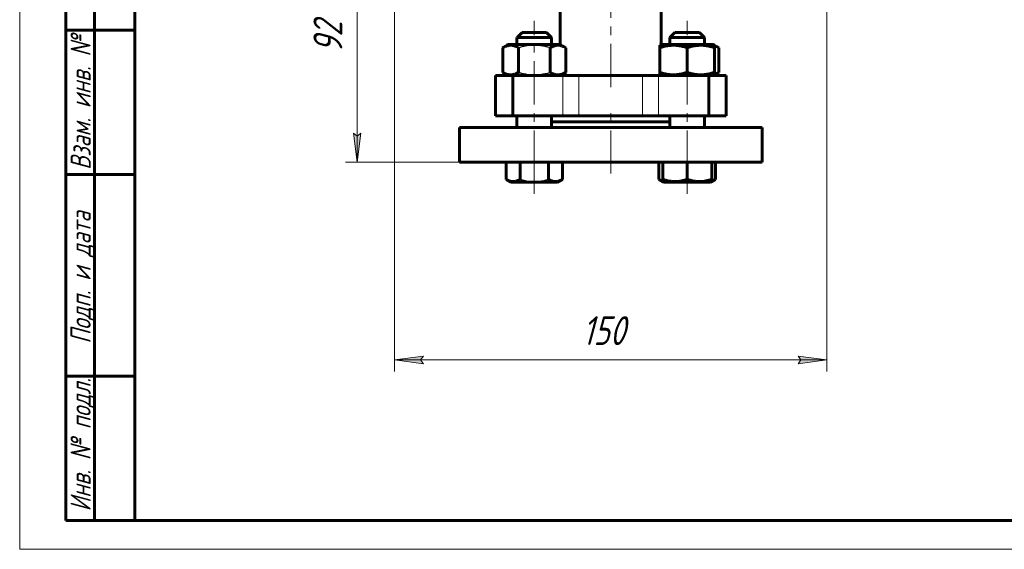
# Model space of a CAD drawing. Header units: millimetres. Extents: x 0 to 420, y 0 to 297.
# Tile 1 of 19: x 0 to 171, y 0 to 92. Entities that reach past the tile are written whole.
import ezdxf

# ---------------------------------------------------------------- set-up
doc = ezdxf.new("R2010")
doc.units = ezdxf.units.MM
for name, pattern in [('K5LT-1', [0]), ('K5LT_AXLED', [12, 7.5, -1.5, 1.5, -1.5]), ('K5LT_BASIC', [0]), ('K5LT_THIN', [0])]:
    doc.linetypes.add(name, pattern=pattern)
doc.layers.add('Системный слой', color=7, linetype='Continuous')
doc.layers.add('Системный слой (1)', color=7, linetype='Continuous', true_color=0x6c6c6c)
doc.styles.add('KDIMTEXTSTYLE', font='txt', dxfattribs={"width": 0.96, "oblique": 15, "height": 5})
doc.styles.add('KTEXTSTYLE', font='txt', dxfattribs={"width": 0.96, "height": 5})
doc.dimstyles.new('KDIMSTYLE (0.50)', dxfattribs={"dimtxt": 5, "dimasz": 1, "dimexe": 2, "dimexo": 0, "dimgap": 1, "dimtad": 1, "dimlfac": 2, "dimtxsty": 'KDIMTEXTSTYLE', "dimsah": 1, "dimcen": 0, "dimdle": 1, "dimadec": 0, "dimazin": 0, "dimtfac": 0.667, "dimtmove": 0, "dimatfit": 3, "dimfxl": 1, "dimtvp": 1, "dimtolj": 1, "dimtzin": 0, "dimarcsym": 0})

# ---------------------------------------------------------------- blocks, each defined once
blk = doc.blocks.new('U4')
at = {"layer": 'Системный слой (1)', "color": 143, "linetype": 'K5LT_BASIC', "lineweight": 60, "true_color": 0x33acca}
for p, q in [((118.79, 87.54), (118.79, 88.77)), ((118.79, 73.14), (118.79, 75.14))]:
    blk.add_line(p, q, dxfattribs=at)
blk = doc.blocks.new('U5')
at = {"layer": 'Системный слой (1)', "color": 143, "linetype": 'K5LT_BASIC', "lineweight": 60, "true_color": 0x33acca}
for p, q in [((112.79, 87.54), (112.79, 88.77)), ((112.79, 73.14), (112.79, 75.14))]:
    blk.add_line(p, q, dxfattribs=at)
blk = doc.blocks.new('U6')
at = {"layer": 'Системный слой (1)', "color": 143, "linetype": 'K5LT_BASIC', "lineweight": 60, "true_color": 0x33acca}
for p, q in [((111.75, 63.64), (115.79, 63.64)), ((115.79, 63.64), (119.83, 63.64))]:
    blk.add_line(p, q, dxfattribs=at)
blk = doc.blocks.new('U7')
at = {"layer": 'Системный слой (1)', "color": 143, "linetype": 'K5LT_BASIC', "lineweight": 60, "true_color": 0x33acca}
for p, q in [((120.79, 87.22), (120.54, 87.31)), ((121.03, 87.11), (120.79, 87.22)), ((121.28, 86.98), (121.03, 87.11))]:
    blk.add_line(p, q, dxfattribs=at)
blk = doc.blocks.new('U8')
at = {"layer": 'Системный слой (1)', "color": 143, "linetype": 'K5LT_BASIC', "lineweight": 60, "true_color": 0x33acca}
for p, q in [((120.54, 82.38), (120.79, 82.46)), ((120.79, 82.46), (121.03, 82.58)), ((121.03, 82.58), (121.28, 82.71))]:
    blk.add_line(p, q, dxfattribs=at)
blk = doc.blocks.new('U9')
at = {"layer": 'Системный слой (1)', "color": 143, "linetype": 'K5LT_BASIC', "lineweight": 60, "true_color": 0x33acca}
for p, q in [((110.88, 64.15), (111.1, 64.03)), ((111.1, 64.03), (111.32, 63.93)), ((111.32, 63.93), (111.54, 63.85))]:
    blk.add_line(p, q, dxfattribs=at)
blk = doc.blocks.new('U10')
at = {"layer": 'Системный слой (1)', "color": 143, "linetype": 'K5LT_BASIC', "lineweight": 60, "true_color": 0x33acca}
for p, q in [((120.04, 63.85), (120.26, 63.93)), ((120.26, 63.93), (120.48, 64.03)), ((120.48, 64.03), (120.7, 64.15))]:
    blk.add_line(p, q, dxfattribs=at)
blk = doc.blocks.new('U11')
at = {"layer": 'Системный слой (1)', "color": 143, "linetype": 'K5LT_BASIC', "lineweight": 60, "true_color": 0x33acca}
for p, q in [((112.68, 75.1), (112.63, 75.14)), ((112.73, 75.06), (112.68, 75.1)), ((112.79, 75.02), (112.73, 75.06))]:
    blk.add_line(p, q, dxfattribs=at)
blk = doc.blocks.new('U12')
at = {"layer": 'Системный слой (1)', "color": 143, "linetype": 'K5LT_BASIC', "lineweight": 60, "true_color": 0x33acca}
for p, q in [((92.33, 75.06), (92.27, 75.02)), ((92.39, 75.1), (92.33, 75.06)), ((92.44, 75.14), (92.39, 75.1))]:
    blk.add_line(p, q, dxfattribs=at)
blk = doc.blocks.new('U13')
at = {"layer": 'Системный слой (1)', "color": 143, "linetype": 'K5LT_BASIC', "lineweight": 60, "true_color": 0x33acca}
for p, q in [((112.68, 73.19), (112.63, 73.14)), ((112.73, 73.23), (112.68, 73.19)), ((112.79, 73.27), (112.73, 73.23))]:
    blk.add_line(p, q, dxfattribs=at)
blk = doc.blocks.new('U14')
at = {"layer": 'Системный слой (1)', "color": 143, "linetype": 'K5LT_BASIC', "lineweight": 60, "true_color": 0x33acca}
for p, q in [((92.33, 73.23), (92.27, 73.27)), ((92.39, 73.19), (92.33, 73.23)), ((92.44, 73.14), (92.39, 73.19))]:
    blk.add_line(p, q, dxfattribs=at)
blk = doc.blocks.new('U15')
at = {"layer": 'Системный слой (1)', "color": 143, "linetype": 'K5LT_BASIC', "lineweight": 60, "true_color": 0x33acca}
for p, q in [((86.27, 87.54), (86.27, 88.77)), ((86.27, 73.14), (86.27, 75.14))]:
    blk.add_line(p, q, dxfattribs=at)
blk = doc.blocks.new('U16')
at = {"layer": 'Системный слой (1)', "color": 143, "linetype": 'K5LT_BASIC', "lineweight": 60, "true_color": 0x33acca}
for p, q in [((92.27, 87.54), (92.27, 88.77)), ((92.27, 73.14), (92.27, 75.14))]:
    blk.add_line(p, q, dxfattribs=at)
blk = doc.blocks.new('D0')
at = {"layer": 'Системный слой (1)'}
for points in [[(70.03, 32.18), (69.53, 32.84), (70.03, 33.49), (65.03, 32.84)], [(135.03, 32.18), (140.03, 32.84), (135.03, 33.49), (135.53, 32.84)]]:
    blk.add_hatch(color=7, dxfattribs=at).paths.add_polyline_path(points)
at = {"layer": 'Системный слой (1)', "color": 7, "linetype": 'K5LT_THIN', "lineweight": 18, "true_color": 0xffffff}
for p, q in [((65.03, 98.64), (65.03, 30.84)), ((140.03, 98.64), (140.03, 30.84)), ((65.03, 32.84), (70.03, 33.49)), ((70.03, 32.18), (65.03, 32.84)), ((65.03, 32.84), (140.03, 32.84)), ((70.03, 33.49), (69.53, 32.84)), ((69.53, 32.84), (70.03, 32.18)), ((135.53, 32.84), (135.03, 33.49)), ((135.03, 33.49), (140.03, 32.84)), ((140.03, 32.84), (135.03, 32.18)), ((135.03, 32.18), (135.53, 32.84))]:
    blk.add_line(p, q, dxfattribs=at)
blk.add_wipeout([(97.59, 33.84), (97.59, 41.22), (107.08, 41.22), (107.08, 33.84)]).dxf.layer = 'Системный слой (1)'
at = {"layer": 'Системный слой (1)', "color": 7, "insert": (97.59, 40.42), "char_height": 5, "attachment_point": 1, "style": 'KTEXTSTYLE'}
blk.add_mtext('\\fArial|b0|c204|p34;\\H5.0;\\W1.000;\\Q15;\\fGOST Type AU|b0|i0|c204|p34;\\Q15;\\W0.960;150', dxfattribs=at)
blk = doc.blocks.new('KDIMARROW_01')
at = {"layer": 'Системный слой'}
blk.add_hatch(color=0, dxfattribs=at).paths.add_polyline_path([(0, 0), (-5, 0.66), (-4.5, 0), (-5, -0.66)])
at = {"layer": 'Системный слой', "color": 0, "linetype": 'K5LT_THIN', "lineweight": 18}
for p, q in [((-4.5, 0), (-5, 0.66)), ((-5, 0.66), (0, 0)), ((0, 0), (-5, -0.66)), ((-5, -0.66), (-4.5, 0))]:
    blk.add_line(p, q, dxfattribs=at)
at = {"layer": 'Системный слой (1)', "color": 0, "linetype": 'K5LT_THIN', "lineweight": 18}
blk.add_line((102.53, 113.14), (102.03, 113.14), dxfattribs=at)
blk = doc.blocks.new('D4')
at = {"layer": 'Системный слой (1)'}
for points in [[(59.2, 108.14), (58.54, 113.14), (57.89, 108.14), (58.54, 108.64)], [(58.54, 67.14), (59.2, 72.14), (58.54, 71.64), (57.89, 72.14)]]:
    blk.add_hatch(color=7, dxfattribs=at).paths.add_polyline_path(points)
at = {"layer": 'Системный слой (1)', "color": 7, "linetype": 'K5LT_THIN', "lineweight": 18, "true_color": 0xffffff}
for p, q in [((65.03, 113.14), (56.54, 113.14)), ((57.89, 108.14), (58.54, 113.14)), ((58.54, 113.14), (59.2, 108.14)), ((58.54, 67.14), (58.54, 113.14)), ((58.54, 108.64), (57.89, 108.14)), ((59.2, 108.14), (58.54, 108.64)), ((58.54, 67.14), (57.89, 72.14)), ((57.89, 72.14), (58.54, 71.64)), ((58.54, 71.64), (59.2, 72.14)), ((59.2, 72.14), (58.54, 67.14)), ((76.28, 67.14), (56.54, 67.14))]:
    blk.add_line(p, q, dxfattribs=at)
blk.add_wipeout([(57.54, 86.06), (50.16, 86.06), (50.16, 93.9), (57.54, 93.9)]).dxf.layer = 'Системный слой (1)'
at = {"layer": 'Системный слой (1)', "color": 7, "insert": (50.96, 86.06), "char_height": 5, "attachment_point": 1, "rotation": 90, "style": 'KTEXTSTYLE'}
blk.add_mtext('\\fArial|b0|c204|p34;\\H5.0;\\W1.000;\\Q15;\\fGOST Type AU|b0|i0|c204|p34;\\Q15;\\W0.960;92', dxfattribs=at)
blk = doc.blocks.new('U204')
at = {"color": 7, "linetype": 'K5LT_THIN', "lineweight": 18, "true_color": 0xffffff}
for p, q in [((0, 0), (0, 297)), ((420, 0), (0, 0))]:
    blk.add_line(p, q, dxfattribs=at)
at = {"color": 143, "linetype": 'K5LT_BASIC', "lineweight": 60, "true_color": 0x33acca}
for p, q in [((20, 5), (20, 292)), ((8, 5), (8, 150)), ((13, 5), (13, 150)), ((20, 90), (8, 90)), ((20, 65), (8, 65)), ((20, 30), (8, 30)), ((20, 5), (8, 5)), ((415, 5), (20, 5))]:
    blk.add_line(p, q, dxfattribs=at)
at = {"color": 7, "char_height": 3.5, "attachment_point": 1, "rotation": 90, "style": 'KTEXTSTYLE'}
for s, insert in [('\\fArial|b0|c204|p34;\\H5.0;\\W1.000;\\Q15;\\fGOST Type AU|b0|i0|c204|p34;\\Q15;\\W0.960;\\H3.50;Взам. инв. №', (8.82, 65.8)), ('\\fArial|b0|c204|p34;\\H5.0;\\W1.000;\\Q15;\\fGOST Type AU|b0|i0|c204|p34;\\Q15;\\W0.960;\\H3.50;Подп. и дата', (8.82, 35.66)), ('\\fArial|b0|c204|p34;\\H5.0;\\W1.000;\\Q15;\\fGOST Type AU|b0|i0|c204|p34;\\Q15;\\W0.960;\\H3.50;Инв. № подл.', (8.82, 6.57))]:
    blk.add_mtext(s, dxfattribs=dict(at, insert=insert))

msp = doc.modelspace()

# ---------------------------------------------------------------- linework, layer by layer
at = {"layer": 'Системный слой (1)', "color": 30, "linetype": 'K5LT_AXLED', "lineweight": 18, "true_color": 0xff8000}
msp.add_line((102.532, 80.144), (102.532, 142.8531), dxfattribs=at)
at = {"layer": 'Системный слой (1)', "color": 143, "linetype": 'K5LT_BASIC', "lineweight": 60, "true_color": 0x33acca}
for p, q in [((93.782, 87.544), (93.782, 93.394)), ((111.282, 87.544), (111.282, 93.394)), ((86.2737, 88.769), (87.1487, 89.644)), ((87.1487, 89.644), (91.3987, 89.644)), ((92.2737, 88.769), (91.3987, 89.644)), ((112.7902, 88.769), (113.6652, 89.644)), ((113.6652, 89.644), (117.9152, 89.644)), ((118.7902, 88.769), (117.9152, 89.644)), ((83.7889, 86.9826), (84.7612, 87.544)), ((84.5237, 87.4069), (84.7612, 87.544)), ((93.7862, 87.544), (84.7612, 87.544)), ((86.2737, 88.769), (92.2737, 88.769)), ((94.7585, 86.9826), (93.7862, 87.544)), ((111.0402, 87.4069), (111.2777, 87.544)), ((111.0402, 86.9826), (111.0402, 87.4069)), ((120.3027, 87.544), (111.2777, 87.544)), ((112.7902, 88.769), (118.7902, 88.769)), ((121.275, 86.9826), (120.3027, 87.544)), ((120.5402, 87.4069), (120.3027, 87.544)), ((120.5402, 87.4069), (120.5402, 86.9826)), ((83.7889, 82.7054), (83.7889, 86.9826)), ((86.5313, 82.7054), (86.5313, 86.9826)), ((92.0161, 82.7054), (92.0161, 86.9826)), ((94.7585, 82.7054), (94.7585, 86.9826)), ((111.0402, 82.7054), (111.0402, 86.9826)), ((115.7902, 82.7054), (115.7902, 86.9826)), ((120.5402, 82.7054), (120.5402, 86.9826)), ((121.275, 82.7054), (121.275, 86.9826)), ((82.532, 75.144), (82.532, 82.144)), ((82.532, 82.144), (85.5301, 82.144)), ((84.7612, 82.144), (83.7889, 82.7054)), ((84.7612, 82.144), (84.5237, 82.2811)), ((94.2404, 82.144), (85.5301, 82.144)), ((85.5301, 75.144), (85.5301, 82.144)), ((93.7862, 82.144), (94.7585, 82.7054)), ((94.2404, 82.144), (97.0042, 82.144)), ((108.0597, 82.144), (97.0042, 82.144)), ((108.0597, 82.144), (110.8235, 82.144)), ((119.5338, 82.144), (110.8235, 82.144)), ((111.0402, 82.2811), (111.0402, 82.7054)), ((111.2777, 82.144), (111.0402, 82.2811)), ((119.5338, 82.144), (122.532, 82.144)), ((119.5338, 75.144), (119.5338, 82.144)), ((120.3027, 82.144), (121.275, 82.7054)), ((120.3027, 82.144), (120.5402, 82.2811)), ((120.5402, 82.7054), (120.5402, 82.2811)), ((122.532, 75.144), (122.532, 82.144)), ((82.532, 75.144), (85.5301, 75.144)), ((94.2404, 75.144), (85.5301, 75.144)), ((112.7902, 74.144), (92.2737, 74.144)), ((97.0042, 75.144), (94.2404, 75.144)), ((108.0597, 75.144), (97.0042, 75.144)), ((110.8235, 75.144), (108.0597, 75.144)), ((119.5338, 75.144), (110.8235, 75.144)), ((119.5338, 75.144), (122.532, 75.144)), ((76.282, 73.144), (128.782, 73.144)), ((76.282, 67.144), (76.282, 73.144)), ((128.782, 67.144), (128.782, 73.144)), ((76.282, 67.144), (128.782, 67.144)), ((84.3662, 67.144), (84.3662, 64.1463)), ((86.82, 67.144), (86.82, 64.1463)), ((91.7274, 67.144), (91.7274, 64.1463)), ((94.1812, 67.144), (94.1812, 64.1463)), ((110.8827, 67.144), (110.8827, 64.1463)), ((111.5402, 67.144), (111.5402, 64.1463)), ((115.7902, 67.144), (115.7902, 64.1463)), ((120.0402, 67.144), (120.0402, 64.1463)), ((120.6977, 67.144), (120.6977, 64.1463)), ((84.3662, 64.1463), (85.2362, 63.644)), ((85.0237, 63.7667), (85.2362, 63.644)), ((85.2362, 63.644), (93.3112, 63.644)), ((94.1812, 64.1463), (93.3112, 63.644)), ((93.5237, 63.7667), (93.3112, 63.644)), ((110.8827, 64.1463), (111.7527, 63.644)), ((111.5402, 63.7667), (111.5402, 64.1463)), ((111.5402, 63.7667), (111.7527, 63.644)), ((120.6977, 64.1463), (119.8277, 63.644)), ((120.0402, 63.7667), (119.8277, 63.644)), ((120.0402, 64.1463), (120.0402, 63.7667))]:
    msp.add_line(p, q, dxfattribs=at)
at = {"layer": 'Системный слой (1)', "color": 7, "linetype": 'K5LT_THIN', "lineweight": 18, "true_color": 0xffffff}
for p, q in [((94.2404, 75.144), (94.2404, 82.144)), ((97.0042, 75.144), (97.0042, 82.144)), ((108.0597, 75.144), (108.0597, 82.144)), ((110.8235, 75.144), (110.8235, 82.144))]:
    msp.add_line(p, q, dxfattribs=at)
at = {"layer": 'Системный слой (1)', "color": 143, "linetype": 'K5LT_BASIC', "lineweight": 60, "true_color": 0x33acca}
for points, knots in [([(86.5313, 86.9826), (86.4105, 87.0523), (86.2121, 87.1556), (85.9455, 87.2641), (85.7381, 87.3296), (85.5513, 87.3724), (85.3597, 87.4002), (85.1672, 87.4102), (84.9825, 87.4015), (84.7958, 87.3775), (84.6019, 87.3356), (84.3219, 87.248), (84.051, 87.128), (83.8533, 87.0198), (83.7889, 86.9826)], [0, 0, 0, 0, 2.03193949, 3.31163349, 4.3966445, 5.4235888, 6.35058924, 7.49983039, 8.53318741, 9.33577528, 10.52418436, 11.68484669, 13.91500354, 15, 15, 15, 15]), ([(94.7585, 86.9826), (94.6378, 87.0523), (94.4393, 87.1556), (94.1727, 87.2641), (93.9654, 87.3296), (93.7785, 87.3724), (93.5869, 87.4002), (93.3945, 87.4102), (93.2098, 87.4015), (93.023, 87.3775), (92.8291, 87.3356), (92.5491, 87.248), (92.2783, 87.128), (92.0805, 87.0198), (92.0161, 86.9826)], [0, 0, 0, 0, 2.03193949, 3.31163349, 4.3966445, 5.4235888, 6.35058924, 7.49983039, 8.53318741, 9.33577528, 10.52418436, 11.68484669, 13.91500354, 15, 15, 15, 15]), ([(115.7902, 86.9826), (115.6281, 87.0366), (115.358, 87.1198), (114.9559, 87.2236), (114.5981, 87.2991), (114.2989, 87.346), (114.0317, 87.3776), (113.761, 87.4002), (113.4276, 87.4102), (113.1506, 87.4027), (112.8691, 87.3847), (112.5736, 87.3537), (112.1619, 87.2867), (111.6491, 87.1721), (111.265, 87.0575), (111.0402, 86.9826)], [0, 0, 0, 0, 1.67981626, 2.78068749, 4.10062144, 5.2997801, 5.78516139, 6.77396186, 7.99981908, 9.10206657, 9.53045066, 10.80659157, 12.05516695, 13.66764409, 16, 16, 16, 16]), ([(120.5402, 86.9826), (120.3781, 87.0366), (120.108, 87.1198), (119.7059, 87.2236), (119.3481, 87.2991), (119.0489, 87.346), (118.7817, 87.3776), (118.511, 87.4002), (118.1776, 87.4102), (117.9006, 87.4027), (117.6191, 87.3847), (117.3236, 87.3537), (116.9119, 87.2867), (116.3991, 87.1721), (116.015, 87.0575), (115.7902, 86.9826)], [0, 0, 0, 0, 1.67981626, 2.78068749, 4.10062144, 5.2997801, 5.78516139, 6.77396186, 7.99981908, 9.10206657, 9.53045066, 10.80659157, 12.05516695, 13.66764409, 16, 16, 16, 16]), ([(83.7889, 82.7054), (83.9096, 82.6356), (84.1081, 82.5323), (84.3747, 82.4239), (84.582, 82.3583), (84.7689, 82.3155), (84.9605, 82.2878), (85.1529, 82.2778), (85.3377, 82.2864), (85.5244, 82.3105), (85.7183, 82.3523), (85.9983, 82.44), (86.2691, 82.56), (86.4669, 82.6682), (86.5313, 82.7054)], [0, 0, 0, 0, 2.03193949, 3.31163349, 4.3966445, 5.4235888, 6.35058924, 7.49983039, 8.53318741, 9.33577528, 10.52418436, 11.68484669, 13.91500354, 15, 15, 15, 15]), ([(92.0161, 82.7054), (92.1369, 82.6356), (92.3353, 82.5323), (92.6019, 82.4239), (92.8093, 82.3583), (92.9961, 82.3155), (93.1877, 82.2878), (93.3802, 82.2778), (93.5649, 82.2864), (93.7516, 82.3105), (93.9455, 82.3523), (94.2255, 82.44), (94.4964, 82.56), (94.6941, 82.6682), (94.7585, 82.7054)], [0, 0, 0, 0, 2.03193949, 3.31163349, 4.3966445, 5.4235888, 6.35058924, 7.49983039, 8.53318741, 9.33577528, 10.52418436, 11.68484669, 13.91500354, 15, 15, 15, 15]), ([(111.0402, 82.7054), (111.2023, 82.6513), (111.4724, 82.5682), (111.8745, 82.4643), (112.2324, 82.3888), (112.5315, 82.3419), (112.7988, 82.3104), (113.0694, 82.2878), (113.4028, 82.2778), (113.6798, 82.2853), (113.9613, 82.3033), (114.2568, 82.3343), (114.6685, 82.4012), (115.1813, 82.5159), (115.5654, 82.6304), (115.7902, 82.7054)], [0, 0, 0, 0, 1.67981626, 2.78068749, 4.10062144, 5.2997801, 5.78516139, 6.77396186, 7.99981908, 9.10206657, 9.53045066, 10.80659157, 12.05516695, 13.66764409, 16, 16, 16, 16]), ([(115.7902, 82.7054), (115.9523, 82.6513), (116.2224, 82.5682), (116.6245, 82.4643), (116.9824, 82.3888), (117.2815, 82.3419), (117.5488, 82.3104), (117.8194, 82.2878), (118.1528, 82.2778), (118.4298, 82.2853), (118.7113, 82.3033), (119.0068, 82.3343), (119.4185, 82.4012), (119.9313, 82.5159), (120.3154, 82.6304), (120.5402, 82.7054)], [0, 0, 0, 0, 1.67981626, 2.78068749, 4.10062144, 5.2997801, 5.78516139, 6.77396186, 7.99981908, 9.10206657, 9.53045066, 10.80659157, 12.05516695, 13.66764409, 16, 16, 16, 16]), ([(84.3662, 64.1463), (84.5229, 64.0558), (84.7298, 63.9533), (85.0007, 63.858), (85.1619, 63.8142), (85.3257, 63.784), (85.4768, 63.7683), (85.6235, 63.7651), (85.7852, 63.7741), (85.9626, 63.8001), (86.1773, 63.8536), (86.4645, 63.9566), (86.6841, 64.0678), (86.82, 64.1463)], [0, 0, 0, 0, 2.75035614, 3.58804376, 4.63730758, 5.49284922, 6.35907939, 7.18800081, 7.96430825, 9.0854941, 10.18771443, 11.61111218, 14, 14, 14, 14]), ([(91.7274, 64.1463), (91.8841, 64.0558), (92.091, 63.9533), (92.3619, 63.858), (92.5232, 63.8142), (92.6869, 63.784), (92.838, 63.7683), (92.9847, 63.7651), (93.1464, 63.7741), (93.3239, 63.8001), (93.5385, 63.8536), (93.8257, 63.9566), (94.0453, 64.0678), (94.1812, 64.1463)], [0, 0, 0, 0, 2.75035614, 3.58804376, 4.63730758, 5.49284922, 6.35907939, 7.18800081, 7.96430825, 9.0854941, 10.18771443, 11.61111218, 14, 14, 14, 14]), ([(111.5402, 64.1463), (111.7053, 64.0912), (111.9472, 64.0176), (112.3073, 63.9263), (112.6069, 63.8631), (112.9184, 63.8142), (113.202, 63.784), (113.4638, 63.7683), (113.7178, 63.7651), (113.9597, 63.7729), (114.2298, 63.7929), (114.5302, 63.8304), (114.9642, 63.9088), (115.3839, 64.0162), (115.6904, 64.113), (115.7902, 64.1463)], [0, 0, 0, 0, 1.91244871, 2.78068749, 4.10062144, 5.2997801, 6.27754197, 7.2675193, 8.21485807, 9.10206657, 9.9581603, 11.22579665, 12.46383647, 14.84267045, 16, 16, 16, 16]), ([(115.7902, 64.1463), (115.9553, 64.0912), (116.1972, 64.0176), (116.5573, 63.9263), (116.8569, 63.8631), (117.1684, 63.8142), (117.452, 63.784), (117.7138, 63.7683), (117.9678, 63.7651), (118.2097, 63.7729), (118.4798, 63.7929), (118.7802, 63.8304), (119.2142, 63.9088), (119.6339, 64.0162), (119.9404, 64.113), (120.0402, 64.1463)], [0, 0, 0, 0, 1.91244871, 2.78068749, 4.10062144, 5.2997801, 6.27754197, 7.2675193, 8.21485807, 9.10206657, 9.9581603, 11.22579665, 12.46383647, 14.84267045, 16, 16, 16, 16])]:
    msp.add_open_spline(points, degree=3, knots=knots, dxfattribs=at)
at = {"layer": 'Системный слой (1)', "color": 7, "linetype": 'K5LT-1'}
for points in [[(92.0161, 86.9826), (91.8884, 87.0195), (91.5618, 87.1088), (90.9685, 87.2458), (90.3713, 87.3416), (89.9104, 87.384), (89.6537, 87.3988), (89.4876, 87.4046), (89.3482, 87.4068), (89.1982, 87.4071), (89.0101, 87.4037), (88.7843, 87.3933), (88.46, 87.3698), (87.9902, 87.315), (87.4552, 87.2176), (86.9537, 87.0999), (86.6717, 87.0231), (86.5313, 86.9826)], [(86.5313, 82.7054), (86.659, 82.6685), (86.9856, 82.5791), (87.5789, 82.4422), (88.1761, 82.3463), (88.6371, 82.3039), (88.8937, 82.2891), (89.0598, 82.2834), (89.1992, 82.2812), (89.3492, 82.2808), (89.5373, 82.2843), (89.7631, 82.2946), (90.0874, 82.3182), (90.5572, 82.373), (91.0922, 82.4704), (91.5937, 82.5881), (91.8757, 82.6648), (92.0161, 82.7054)], [(86.82, 64.1463), (86.9343, 64.1133), (87.2265, 64.0333), (87.7573, 63.9108), (88.2916, 63.825), (88.7041, 63.7871), (88.9337, 63.7738), (89.0824, 63.7687), (89.2071, 63.7667), (89.3413, 63.7664), (89.5095, 63.7695), (89.7116, 63.7787), (90.0018, 63.7998), (90.4221, 63.8489), (90.9008, 63.936), (91.3495, 64.0413), (91.6018, 64.11), (91.7274, 64.1463)]]:
    msp.add_open_spline(points, degree=3, knots=[0, 0, 0, 0, 3.15229629, 8.02402693, 14.43035773, 17.47429983, 18.99627089, 20.51824194, 21.40985484, 22.30146773, 24.08469353, 25.86791932, 27.65114512, 31.79250392, 37.07252473, 40.53626237, 44, 44, 44, 44], dxfattribs=at)

# ---------------------------------------------------------------- block references
at = {"layer": 'Системный слой (1)'}
for name in ['U15', 'U16', 'U5', 'U4', 'U7', 'U8', 'U12', 'U11', 'U14', 'U13', 'U9', 'U6', 'U10']:
    msp.add_blockref(name, (0, 0), dxfattribs=at)

# ---------------------------------------------------------------- next in the draw order: dimensions: what is measured, and where the dimension line sits
at = {"layer": 'Системный слой (1)', "color": 7}
dim = msp.add_linear_dim(base=(65.032, 32.8351), p1=(140.032, 98.644), p2=(65.032, 98.644), dimstyle='KDIMSTYLE (0.50)', override={"dimexo": 0, "dimpost": '\\fGOST Type AU|b0|c204|p34;\\H5.0;\\W0.960;\\Q15;<>', "dimblk1": 'KDIMARROW_01', "dimblk2": 'KDIMARROW_01', "dimse1": 0, "dimse2": 0, "dimclrt": 7, "dimtol": 1, "dimtp": 0, "dimtm": 0, "dimtdec": 5, "dimtolj": 1}, dxfattribs=at)
dim.commit()
dim.dimension.update_dxf_attribs({"geometry": 'D0', "text_midpoint": (102.532, 32.8351), "dimtype": 160})

# ---------------------------------------------------------------- next in the draw order: linework, layer by layer
at = {"layer": 'Системный слой (1)', "color": 30, "linetype": 'K5LT_AXLED', "lineweight": 18, "true_color": 0xff8000}
for p, q in [((89.2737, 65.144), (89.2737, 91.644)), ((115.7902, 65.144), (115.7902, 91.644)), ((102.532, 65.144), (102.532, 77.144)), ((89.2737, 61.644), (89.2737, 66.1463)), ((115.7902, 61.644), (115.7902, 66.1463))]:
    msp.add_line(p, q, dxfattribs=at)

# ---------------------------------------------------------------- next in the draw order: dimensions: what is measured, and where the dimension line sits
at = {"layer": 'Системный слой (1)', "color": 7}
dim = msp.add_linear_dim(base=(58.5436, 67.144), p1=(65.032, 113.144), p2=(76.282, 67.144), angle=90, dimstyle='KDIMSTYLE (0.50)', override={"dimexo": 0, "dimpost": '\\fGOST Type AU|b0|c204|p34;\\H5.0;\\W0.960;\\Q15;<>', "dimblk1": 'KDIMARROW_01', "dimblk2": 'KDIMARROW_01', "dimse1": 0, "dimse2": 0, "dimclrt": 7, "dimtol": 1, "dimtp": 0, "dimtm": 0, "dimtdec": 5, "dimtolj": 1}, dxfattribs=at)
dim.commit()
dim.dimension.update_dxf_attribs({"geometry": 'D4', "text_midpoint": (58.5436, 90.144), "dimtype": 160})

# ---------------------------------------------------------------- next in the draw order: block references
msp.add_blockref('U204', (0, 0))

doc.saveas('drawing.dxf')
